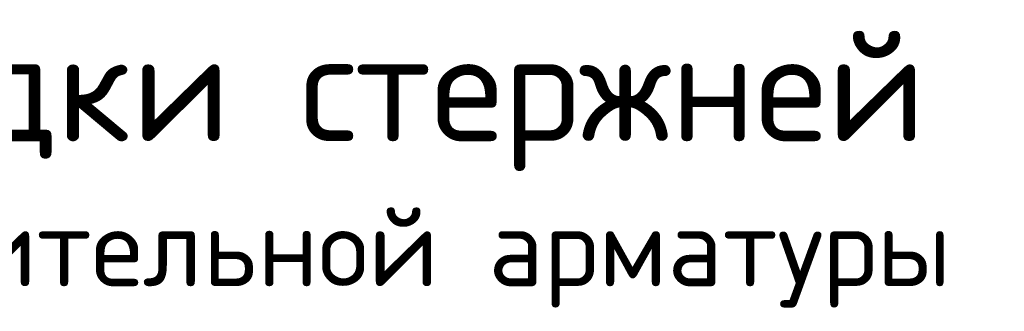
# Model space of a CAD drawing. Header units: metres. Extents: x -38 to 97, y -15 to 21.
# Tile 147 of 184: x 76.651 to 77.122, y 8.525 to 8.665. Entities that reach past the tile are written whole.
import ezdxf

# ---------------------------------------------------------------- set-up
doc = ezdxf.new("R2010")
doc.units = ezdxf.units.M

msp = doc.modelspace()

# ---------------------------------------------------------------- texts
at = {"color": 7, "linetype": 'Continuous', "lineweight": 13, "transparency": 33554687, "insert": (76.64119, 8.65893), "char_height": 0.0525, "width": 1.2320438, "attachment_point": 2, "line_spacing_factor": 0.963855}
msp.add_mtext('\\A1;{\\fISOCPEUR|i0|b0;\\H0.052500;\\W1.000000;\\C7;Схема раскладки стержней}\\P{\\fISOCPEUR|i0|b0;\\H0.037500;\\W1.000000;\\C7;фоновой и дополнительной арматуры}\\P', dxfattribs=at)
msp.add_mtext('\\A1;{\\fISOCPEUR|i0|b0;\\H0.052500;\\W1.000000;\\C7;Схема раскладки стержней}\\P{\\fISOCPEUR|i0|b0;\\H0.037500;\\W1.000000;\\C7;фоновой и дополнительной арматуры}\\P', dxfattribs=at)
msp.add_mtext('\\A1;{\\fISOCPEUR|i0|b0;\\H0.052500;\\W1.000000;\\C7;Схема раскладки стержней}\\P{\\fISOCPEUR|i0|b0;\\H0.037500;\\W1.000000;\\C7;фоновой и дополнительной арматуры}\\P', dxfattribs=at)

doc.saveas('drawing.dxf')
